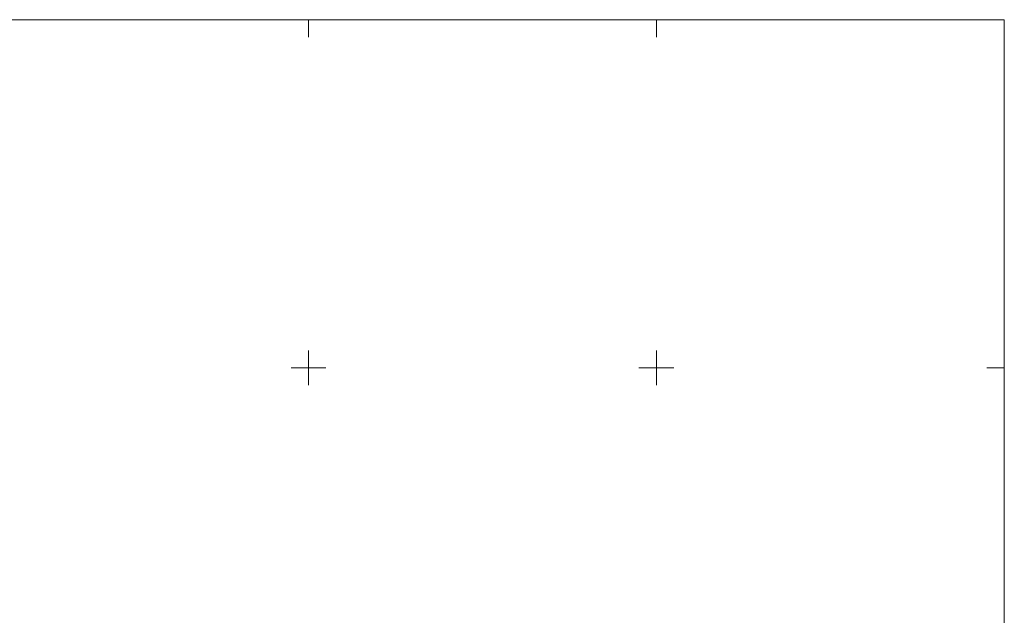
# Model space of a CAD drawing. Header units: metres. Extents: x 6567444 to 13135881, y 5574237 to 11149086.
# Tile 185 of 191: x 6567859 to 6568000, y 5574664 to 5574750. Entities that reach past the tile are written whole.
import ezdxf

# ---------------------------------------------------------------- set-up
doc = ezdxf.new("R2010")
doc.units = ezdxf.units.M
doc.layers.add('PARRA', color=7, linetype='Continuous', lineweight=13)
doc.layers.add('PARSI', color=7, linetype='Continuous', lineweight=20)

# ---------------------------------------------------------------- blocks, each defined once
blk = doc.blocks.new('mzsk')
at = {"layer": 'PARSI', "color": 0}
for p, q in [((0, -5), (0, 5)), ((5, 0), (-5, 0))]:
    blk.add_line(p, q, dxfattribs=at)
blk = doc.blocks.new('mzsk_3')
at = {"layer": 'PARSI', "color": 0}
for p, q in [((-5, 0), (5, 0)), ((0, -5), (0, 0))]:
    blk.add_line(p, q, dxfattribs=at)
blk = doc.blocks.new('mzsk_2')
at = {"layer": 'PARSI', "color": 0}
for p, q in [((-5, 0), (0, 0)), ((0, 0), (0, -5))]:
    blk.add_line(p, q, dxfattribs=at)
blk = doc.blocks.new('_MDCP')
at = {"layer": 'PARRA'}
blk.add_lwpolyline([(6567600, 5574500), (6567600, 5574750), (6568000, 5574750), (6568000, 5574500)], close=True, dxfattribs=at)
at = {"layer": 'PARSI', "xscale": 0.5, "yscale": 0.5, "zscale": 0.5}
for name, p, rotation in [('mzsk_3', (6567900, 5574750), 1.16962990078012e-09), ('mzsk_3', (6567950, 5574750), 1.16962990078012e-09), ('mzsk_2', (6568000, 5574750), 1.16962990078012e-09), ('mzsk', (6567900, 5574700), 1.16962990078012e-09), ('mzsk', (6567950, 5574700), 1.16962990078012e-09), ('mzsk_3', (6568000, 5574700), 270.0000000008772)]:
    blk.add_blockref(name, p, dxfattribs=dict(at, rotation=rotation))
blk = doc.blocks.new('GE.I.6640.1.468.2024_MDCP_dodatkowe pomiary_12.03.2026')
at = {"layer": 'PARRA'}
blk.add_lwpolyline([(6567600, 5574500), (6567600, 5574750), (6568000, 5574750), (6568000, 5574500)], close=True, dxfattribs=at)
at = {"layer": 'PARSI', "xscale": 0.5, "yscale": 0.5, "zscale": 0.5}
for name, p, rotation in [('mzsk_3', (6567900, 5574750), 1.16962990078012e-09), ('mzsk_3', (6567950, 5574750), 1.16962990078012e-09), ('mzsk_2', (6568000, 5574750), 1.16962990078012e-09), ('mzsk', (6567900, 5574700), 1.16962990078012e-09), ('mzsk', (6567950, 5574700), 1.16962990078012e-09), ('mzsk_3', (6568000, 5574700), 270.0000000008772)]:
    blk.add_blockref(name, p, dxfattribs=dict(at, rotation=rotation))

msp = doc.modelspace()

# ---------------------------------------------------------------- block references
at = {"layer": 'Defpoints'}
msp.add_blockref('GE.I.6640.1.468.2024_MDCP_dodatkowe pomiary_12.03.2026', (0, 0), dxfattribs=at)

# ---------------------------------------------------------------- next in the draw order: block references
msp.add_blockref('_MDCP', (0, 0))

doc.saveas('drawing.dxf')
